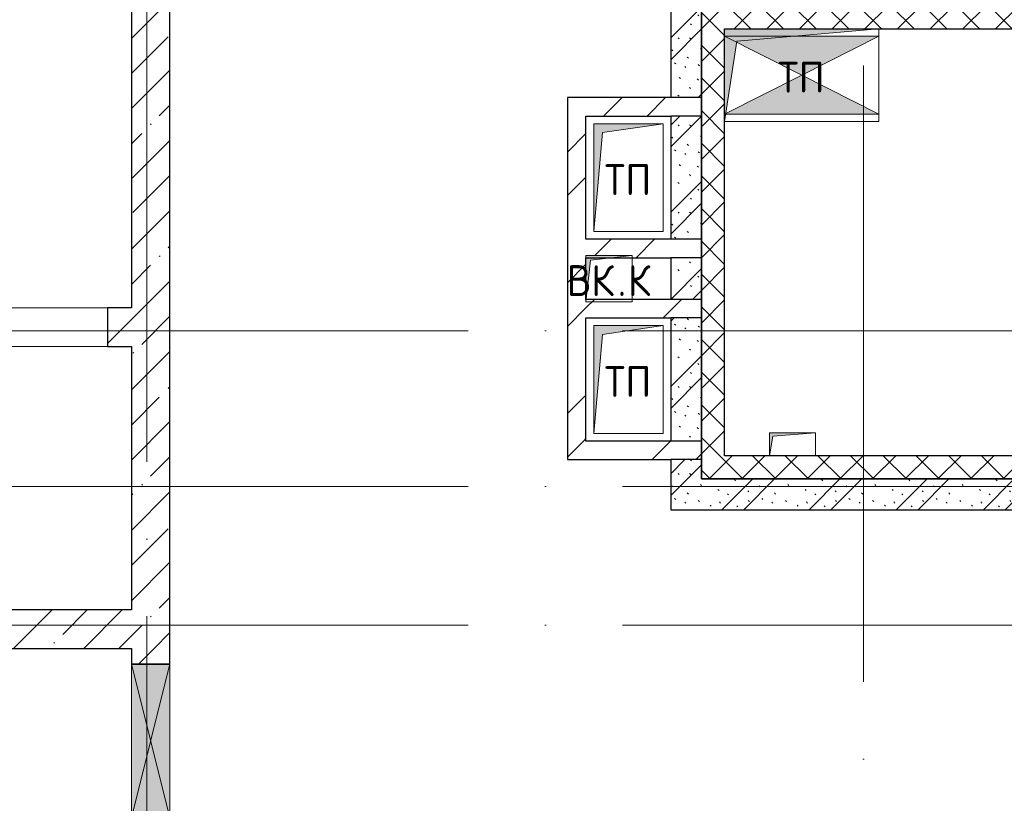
# Model space of a CAD drawing. Header units: millimetres. Extents: x -30540 to 175469, y -11730 to 122288.
# Tile 67 of 119: x 98830 to 105220, y 10195 to 15280. Entities that reach past the tile are written whole.
import ezdxf

# ---------------------------------------------------------------- set-up
doc = ezdxf.new("R2010")
doc.units = ezdxf.units.MM
doc.linetypes.add('ADSK_Линия сетки', pattern=[5000, 4000, -500, 0, -500])
for name, color, linetype, lineweight in [('A-____-NOTE-TEXT', 7, 'Continuous', 18), ('A-DETL-GENF-OTLN', 7, 'Continuous', 18), ('A-DOOR-____-OTLN', 7, 'Continuous', 18), ('A-DOOR-OPNG-OTLN', 7, 'Continuous', 18), ('A-FLOR-____-OTLN', 7, 'Continuous', 18), ('A-GENM-____-OTLN', 7, 'Continuous', 18), ('A-GLAZ-____-MCUT', 7, 'Continuous', 9), ('A-GLAZ-____-OTLN', 7, 'Continuous', 18), ('A-WALL-____-MCUT', 7, 'Continuous', 40), ('A-WALL-____-PATT', 7, 'Continuous', 40), ('I-WALL-____-MCUT', 7, 'Continuous', 40), ('M-EQPM-____-OTLN', 7, 'Continuous', 18), ('S-GRID-____-OTLN', 7, 'Continuous', 9)]:
    doc.layers.add(name, color=color, linetype=linetype, lineweight=lineweight)
doc.styles.add('GOST Common', font='GOST_Common.ttf', dxfattribs={"height": 200})
pattern_1 = [(45, (0, 0), (-228.0985, 228.0985), []), (45, (228.1, 0), (-228.0985, 228.0985), [403.225, -80.645, 6.706, -73.939])]
pattern_2 = [(45, (0, 0), (-424.264, 424.264), []), (45, (0, 282.8), (-424.264, 424.264), [])]
pattern_3 = [(135, (300.56, 377.28), (-565.6854, 6e-14), [10, -790]), (135, (349.8, 474.73), (-565.6854, 6e-14), [10, -790]), (135, (423.93, 473.06), (-565.6854, 6e-14), [10, -790]), (135, (229.92, 447.9), (-565.6854, 6e-14), [10, -790]), (135, (155.08, 447.9), (-565.6854, 6e-14), [10, -790]), (135, (114.9, 369.03), (-565.6854, 6e-14), [10, -790]), (135, (132.43, 285.8), (-565.6854, 6e-14), [10, -790]), (135, (214.66, 322), (-565.6854, 6e-14), [10, -790]), (135, (198.16, 261.88), (-565.6854, 6e-14), [10, -790]), (135, (45.2, 272.9), (-565.6854, 6e-14), [10, -790]), (135, (42.32, 336.16), (-565.6854, 6e-14), [10, -790]), (135, (92.26, 192.24), (-565.6854, 6e-14), [10, -790]), (135, (7.07, 149.2), (-565.6854, 6e-14), [10, -790]), (135, (80.6, 95.1), (-565.6854, 6e-14), [10, -790]), (135, (79.53, 36.94), (-565.6854, 6e-14), [10, -790]), (135, (153.87, 74.56), (-565.6854, 6e-14), [10, -790]), (135, (228.35, 124.8), (-565.6854, 6e-14), [10, -790]), (135, (279.75, 180.4), (-565.6854, 6e-14), [10, -790]), (135, (282.9, 31.63), (-565.6854, 6e-14), [10, -790]), (135, (377.38, 53.45), (-565.6854, 6e-14), [10, -790]), (135, (352.28, 102.7), (-565.6854, 6e-14), [10, -790]), (135, (354.05, 0), (-565.6854, 6e-14), [10, -790]), (135, (553.23, 16.45), (-565.6854, 6e-14), [10, -790]), (135, (542.38, 63.45), (-565.6854, 6e-14), [10, -790]), (135, (536.58, 239.3), (-565.6854, 6e-14), [10, -790]), (135, (475.85, 203.9), (-565.6854, 6e-14), [10, -790]), (135, (475.85, 316.54), (-565.6854, 6e-14), [10, -790]), (135, (520.8, 408.7), (-565.6854, 6e-14), [10, -790]), (135, (551.1, 470.8), (-565.6854, 6e-14), [10, -790]), (135, (235.25, 537.93), (-565.6854, 6e-14), [10, -790]), (135, (407.25, 547.65), (-565.6854, 6e-14), [10, -790]), (135, (94.5, 558.6), (-565.6854, 6e-14), [10, -790]), (135, (46.4, 532.3), (-565.6854, 6e-14), [10, -790]), (135, (85.56, 465.04), (-565.6854, 6e-14), [10, -790]), (135, (355.53, 181.14), (-565.6854, 6e-14), [10, -790]), (135, (362.23, 243.6), (-565.6854, 6e-14), [10, -790]), (135, (413.45, 344.1), (-565.6854, 6e-14), [10, -790]), (135, (286.3, 273.25), (-565.6854, 6e-14), [10, -790]), (135, (423.02, 263.72), (-565.6854, 6e-14), [10, -790]), (135, (162.94, 190.2), (-565.6854, 6e-14), [10, -790]), (135, (470.25, 120.93), (-565.6854, 6e-14), [10, -790]), (135, (484.48, 9.78), (-565.6854, 6e-14), [10, -790]), (45, (0, 212.13), (-565.6854, 0), []), (45, (212.13, 0), (-565.6854, 0), []), (45, (353.55, 0), (-565.6854, 0), []), (45, (0, 353.55), (-565.6854, 0), [])]
pattern_4 = [(45, (0, 0), (-106.06602, 106.06602), []), (135, (0, 0), (-106.06602, -106.06602), [])]

# ---------------------------------------------------------------- blocks, each defined once
blk = doc.blocks.new('КР-Проем - Настраиваемый-3280560-01 ЭО')
at = {"layer": 'A-DOOR-OPNG-OTLN', "color": 254, "lineweight": 13, "true_color": 0xcccccc}
for p, q in [((-700, 125), (700, 125)), ((-700, -125), (700, -125))]:
    blk.add_line(p, q, dxfattribs=at)
blk = doc.blocks.new('КР-Проем - Настраиваемый-3403809-01 ЭО')
at = {"layer": 'A-DOOR-OPNG-OTLN', "color": 254, "lineweight": 13, "true_color": 0xcccccc}
for p, q in [((-525, 125), (-475, 125)), ((-475, 125), (525, 125)), ((-525, -125), (-475, -125)), ((-475, -125), (525, -125))]:
    blk.add_line(p, q, dxfattribs=at)
blk = doc.blocks.new('АР_Отверстие прямоугольное - ОВВ-3132416-01 ЭО')
at = {"layer": 'A-GLAZ-____-OTLN', "lineweight": 13, "true_color": 0xf9f9f9}
blk.add_hatch(color=7, dxfattribs=at).paths.add_polyline_path([(625, -125), (625, 125), (-375, 125), (-375, -125)])
at = {"layer": 'A-GLAZ-____-MCUT', "color": 254, "lineweight": 15, "true_color": 0xcccccc}
for p, q in [((-375, 125), (-375, -125)), ((625, 125), (625, -125))]:
    blk.add_line(p, q, dxfattribs=at)
at = {"layer": 'A-GLAZ-____-OTLN', "color": 254, "lineweight": 5, "true_color": 0xcccccc}
for p, q in [((625, 125), (-375, -125)), ((-375, 125), (625, -125))]:
    blk.add_line(p, q, dxfattribs=at)
at = {"layer": 'A-GLAZ-____-OTLN', "color": 254, "lineweight": 13, "true_color": 0xcccccc}
for p, q in [((625, 125), (-375, 125)), ((-375, 125), (-375, -125)), ((625, -125), (625, 125)), ((-375, -125), (625, -125))]:
    blk.add_line(p, q, dxfattribs=at)
blk = doc.blocks.new('АР_Канал вертикальный прямоугольный - ВК_К-6061323-01 ЭО')
at = {"layer": 'M-EQPM-____-OTLN', "lineweight": 13, "true_color": 0xe2e2e2}
blk.add_hatch(color=254, dxfattribs=at).paths.add_polyline_path([(-150, -150), (-120, 120), (150, 150), (-150, 150)])
at = {"layer": 'M-EQPM-____-OTLN', "color": 253, "lineweight": 13, "true_color": 0xaaaaaa}
for p, q in [((150, 150), (-150, 150)), ((-150, 150), (-150, -150)), ((150, 150), (-150, 150)), ((-150, 150), (-150, -150)), ((-150, -150), (-150, 150)), ((-150, 150), (150, 150)), ((-120, 120), (150, 150)), ((-120, 120), (150, 150)), ((150, -150), (150, 150)), ((150, 150), (150, -150)), ((-150, -150), (-120, 120)), ((-150, -150), (-120, 120)), ((-150, -150), (150, -150)), ((150, -150), (-150, -150))]:
    blk.add_line(p, q, dxfattribs=at)
blk = doc.blocks.new('АР_Канал вертикальный прямоугольный - ТП-4229427-01 ЭО')
at = {"layer": 'M-EQPM-____-OTLN', "lineweight": 13, "true_color": 0xe2e2e2}
blk.add_hatch(color=254, dxfattribs=at).paths.add_polyline_path([(-500, -300), (-420, 220), (500, 300), (-500, 300), (-500, -116.2)])
at = {"layer": 'M-EQPM-____-OTLN', "color": 253, "lineweight": 13, "true_color": 0xaaaaaa}
for p, q in [((500, 300), (-500, 300)), ((-500, 300), (-500, -300)), ((500, 300), (-500, 300)), ((-500, 300), (-500, -300)), ((-500, -300), (-500, 300)), ((-500, 300), (500, 300)), ((-420, 220), (500, 300)), ((-420, 220), (500, 300)), ((500, -300), (500, 300)), ((500, 300), (500, -300)), ((-500, -300), (-420, 220)), ((-500, -300), (-420, 220)), ((-500, -300), (500, -300)), ((500, -300), (-500, -300))]:
    blk.add_line(p, q, dxfattribs=at)
blk = doc.blocks.new('АР_Канал вертикальный прямоугольный - ТП-4214133-01 ЭО')
at = {"layer": 'M-EQPM-____-OTLN', "lineweight": 13, "true_color": 0xe2e2e2}
blk.add_hatch(color=254, dxfattribs=at).paths.add_polyline_path([(-150, -75), (-127.5, 52.5), (150, 75), (-150, 75)])
at = {"layer": 'M-EQPM-____-OTLN', "color": 253, "lineweight": 13, "true_color": 0xaaaaaa}
for p, q in [((150, 75), (-150, 75)), ((-150, 75), (-150, -75)), ((150, 75), (-150, 75)), ((-150, 75), (-150, -75)), ((-150, -75), (-150, 75)), ((-150, 75), (150, 75)), ((-127.5, 52.5), (150, 75)), ((-127.5, 52.5), (150, 75)), ((150, -75), (150, 75)), ((150, 75), (150, -75)), ((-150, -75), (-127.5, 52.5)), ((-150, -75), (-127.5, 52.5)), ((-150, -75), (150, -75)), ((150, -75), (-150, -75))]:
    blk.add_line(p, q, dxfattribs=at)
blk = doc.blocks.new('АР_Канал вертикальный прямоугольный - ТП-5725142-01 ЭО')
at = {"layer": 'M-EQPM-____-OTLN', "lineweight": 13, "true_color": 0xe2e2e2}
blk.add_hatch(color=254, dxfattribs=at).paths.add_polyline_path([(-225, -350), (-167.5, 292.5), (225, 350), (-225, 350), (-225, 83.6)])
at = {"layer": 'M-EQPM-____-OTLN', "color": 253, "lineweight": 13, "true_color": 0xaaaaaa}
for p, q in [((225, 350), (-225, 350)), ((-225, 350), (-225, -350)), ((225, 350), (-225, 350)), ((-225, 350), (-225, -350)), ((-225, -350), (-225, 350)), ((-225, 350), (225, 350)), ((-167.5, 292.5), (225, 350)), ((-167.5, 292.5), (225, 350)), ((225, -350), (225, 350)), ((225, 350), (225, -350)), ((-225, -350), (-167.5, 292.5)), ((-225, -350), (-167.5, 292.5)), ((-225, -350), (225, -350)), ((225, -350), (-225, -350))]:
    blk.add_line(p, q, dxfattribs=at)
blk = doc.blocks.new('Наметкина 10_РД_АР_К4_отсоединено_rvt-1-01 ЭО')
at = {"layer": 'A-WALL-____-PATT', "lineweight": 5, "true_color": 0xcccccc}
h = blk.add_hatch(dxfattribs=at)
h.set_pattern_fill('FP_88', color=254, style=0, pattern_type=2)
h.set_pattern_definition(pattern_1)
h.paths.add_polyline_path([(99555.3, 11200), (99805.3, 11200), (99805.3, 22250), (99555.3, 22250), (99555.3, 11450)])
h = blk.add_hatch(dxfattribs=at)
h.set_pattern_fill('FP_105', color=254, style=0, pattern_type=2)
h.set_pattern_definition(pattern_3)
h.paths.add_polyline_path([(103255.3, 12100), (103255.3, 12425), (103055.3, 12425), (103055.3, 12100)])
h.paths.add_polyline_path([(103255.3, 12545), (103255.3, 13345), (103055.3, 13345), (103055.3, 12545)])
h.paths.add_polyline_path([(103055.3, 13465), (103255.3, 13465), (103255.3, 13735), (103055.3, 13735)])
h.paths.add_polyline_path([(103255.3, 13855), (103255.3, 14655), (103055.3, 14655), (103055.3, 13855)])
h.paths.add_polyline_path([(103055.3, 14775), (103255.3, 14775), (103255.3, 15370), (103055.3, 15370)])
h = blk.add_hatch(dxfattribs=at)
h.set_pattern_fill('FP_107', color=254, style=0, pattern_type=2)
h.set_pattern_definition(pattern_4)
h.paths.add_polyline_path([(103255.3, 12300), (103405.3, 12300), (103405.3, 15370), (103255.3, 15370), (103255.3, 12893)])
h = blk.add_hatch(dxfattribs=at)
h.set_pattern_fill('FP_107', color=254, style=0, pattern_type=2)
h.set_pattern_definition(pattern_4)
h.paths.add_polyline_path([(107805.3, 15220), (107805.3, 15370), (103405.3, 15370), (103405.3, 15220), (106183.3, 15220)])
h = blk.add_hatch(dxfattribs=at)
h.set_pattern_fill('FP_104', color=254, style=0, pattern_type=2)
h.set_pattern_definition(pattern_2)
h.paths.add_polyline_path([(103255.3, 14655), (103255.3, 14775), (102385.3, 14775), (102385.3, 14655), (103123.8, 14655)])
h = blk.add_hatch(dxfattribs=at)
h.set_pattern_fill('FP_104', color=254, style=0, pattern_type=2)
h.set_pattern_definition(pattern_2)
h.paths.add_polyline_path([(102385.3, 12545), (102505.3, 12545), (102505.3, 14655), (102385.3, 14655), (102385.3, 12893)])
h = blk.add_hatch(dxfattribs=at)
h.set_pattern_fill('FP_104', color=254, style=0, pattern_type=2)
h.set_pattern_definition(pattern_2)
h.paths.add_polyline_path([(103255.3, 13735), (103255.3, 13855), (102505.3, 13855), (102505.3, 13750), (102805.3, 13750), (102670.3, 13735), (103055.3, 13735)])
h = blk.add_hatch(dxfattribs=at)
h.set_pattern_fill('FP_104', color=254, style=0, pattern_type=2)
h.set_pattern_definition(pattern_2)
h.paths.add_polyline_path([(102505.3, 13345), (103255.3, 13345), (103255.3, 13465), (102506.9, 13464.7), (102505.3, 13450)])
h = blk.add_hatch(dxfattribs=at)
h.set_pattern_fill('FP_88', color=254, style=0, pattern_type=2)
h.set_pattern_definition(pattern_1)
h.paths.add_polyline_path([(99555.3, 13160), (99555.3, 13410), (99400.3, 13410), (99400.3, 13160)])
h.paths.add_polyline_path([(96755.3, 13160), (97752.8, 13160), (97752.8, 13410), (96505.3, 13410), (96505.3, 13160)])
h.paths.add_polyline_path([(97847.8, 13160), (98000.3, 13160), (98000.3, 13410), (97847.8, 13410)])
h = blk.add_hatch(dxfattribs=at)
h.set_pattern_fill('FP_104', color=254, style=0, pattern_type=2)
h.set_pattern_definition(pattern_2)
h.paths.add_polyline_path([(103055.3, 12425), (103255.3, 12425), (103255.3, 12545), (102385.3, 12545), (102385.3, 12425)])
h = blk.add_hatch(dxfattribs=at)
h.set_pattern_fill('FP_107', color=254, style=0, pattern_type=2)
h.set_pattern_definition(pattern_4)
h.paths.add_polyline_path([(103717.8, 12300), (105605.3, 12300), (105605.3, 12450), (103405.3, 12450), (103405.3, 12300), (103695.3, 12300)])
h = blk.add_hatch(dxfattribs=at)
h.set_pattern_fill('FP_105', color=254, style=0, pattern_type=2)
h.set_pattern_definition(pattern_3)
h.paths.add_polyline_path([(105605.3, 12100), (105605.3, 12300), (103255.3, 12300), (103255.3, 12100)])
h = blk.add_hatch(dxfattribs=at)
h.set_pattern_fill('FP_88', color=254, style=0, pattern_type=2)
h.set_pattern_definition(pattern_1)
h.paths.add_polyline_path([(99555.3, 11200), (99555.3, 11450), (96755.3, 11450), (96755.3, 11200), (98024.5, 11200)])
h = blk.add_hatch(dxfattribs=at)
h.set_pattern_fill('FP_88', color=254, style=0, pattern_type=2)
h.set_pattern_definition(pattern_1)
h.paths.add_polyline_path([(99805.3, 10045), (99805.3, 10050), (99555.3, 10050), (99555.3, 10045)])
h.paths.add_polyline_path([(99805.3, 11100), (99805.3, 11200), (99555.3, 11200), (99555.3, 11100)])
at = {"layer": 'A-FLOR-____-OTLN', "color": 254, "lineweight": 13, "true_color": 0xcccccc}
for p, q in [((98000.3, 13410), (99400.3, 13410)), ((99555.3, 10100), (99555.3, 11100)), ((99805.3, 11095), (99555.3, 11095)), ((99555.3, 11095), (99555.3, 10100)), ((99805.3, 11100), (99805.3, 11095))]:
    blk.add_line(p, q, dxfattribs=at)
at = {"layer": 'A-WALL-____-MCUT', "color": 254, "lineweight": 30, "true_color": 0xcccccc}
for p, q in [((99555.3, 22250), (99555.3, 13410)), ((99805.3, 11200), (99805.3, 15340)), ((103255.3, 15370), (103255.3, 12300)), ((103405.3, 15220), (107805.3, 15220)), ((103405.3, 12450), (103405.3, 15220)), ((103255.3, 14775), (103055.3, 14775)), ((103255.3, 14655), (103055.3, 14655)), ((103255.3, 13855), (103055.3, 13855)), ((103255.3, 13735), (103055.3, 13735)), ((103255.3, 13465), (103055.3, 13465)), ((99555.3, 13410), (99400.3, 13410)), ((99400.3, 13410), (99400.3, 13160)), ((103255.3, 13345), (103055.3, 13345)), ((99400.3, 13160), (99555.3, 13160)), ((99555.3, 13160), (99555.3, 11450)), ((103255.3, 12545), (103055.3, 12545)), ((103255.3, 12425), (103055.3, 12425)), ((105455.3, 12450), (103405.3, 12450)), ((103255.3, 12300), (103405.3, 12300)), ((103405.3, 12300), (105605.3, 12300)), ((99555.3, 11450), (96755.3, 11450)), ((96755.3, 11200), (99555.3, 11200)), ((99555.3, 11200), (99555.3, 11100)), ((99805.3, 11100), (99805.3, 11200)), ((99555.3, 11100), (99805.3, 11100))]:
    blk.add_line(p, q, dxfattribs=at)
at = {"layer": 'I-WALL-____-MCUT', "color": 254, "lineweight": 30, "true_color": 0xcccccc}
for p, q in [((103055.3, 15370), (103055.3, 14775)), ((103255.3, 14775), (103255.3, 15370)), ((103055.3, 14775), (102385.3, 14775)), ((102385.3, 14775), (102385.3, 14655)), ((103255.3, 14655), (103255.3, 14775)), ((102385.3, 14655), (102385.3, 12545)), ((102505.3, 14655), (103055.3, 14655)), ((102505.3, 13855), (102505.3, 14655)), ((103055.3, 14655), (103055.3, 13855)), ((103255.3, 13855), (103255.3, 14655)), ((103055.3, 13855), (102505.3, 13855)), ((103255.3, 13735), (103255.3, 13855)), ((102505.3, 13735), (103055.3, 13735)), ((102505.3, 13465), (102505.3, 13735)), ((103055.3, 13735), (103055.3, 13465)), ((103255.3, 13465), (103255.3, 13735)), ((103055.3, 13465), (102505.3, 13465)), ((103255.3, 13345), (103255.3, 13465)), ((102505.3, 13345), (103055.3, 13345)), ((102505.3, 12545), (102505.3, 13345)), ((103055.3, 13345), (103055.3, 12545)), ((103255.3, 12545), (103255.3, 13345)), ((102385.3, 12545), (102385.3, 12425)), ((103055.3, 12545), (102505.3, 12545)), ((103255.3, 12425), (103255.3, 12545)), ((102385.3, 12425), (103055.3, 12425)), ((103055.3, 12425), (103055.3, 12100)), ((103255.3, 12300), (103255.3, 12425)), ((105605.3, 12300), (103255.3, 12300)), ((103055.3, 12100), (103255.3, 12100)), ((103255.3, 12100), (105605.3, 12100))]:
    blk.add_line(p, q, dxfattribs=at)
at = {"layer": 'A-DOOR-____-OTLN', "color": 254, "lineweight": 13, "true_color": 0xcccccc}
blk.add_blockref('КР-Проем - Настраиваемый-3280560-01 ЭО', (98700.3, 13285), dxfattribs=at)
at = {"layer": 'A-DOOR-____-OTLN', "color": 254, "lineweight": 13, "true_color": 0xcccccc, "rotation": 89.9999999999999}
blk.add_blockref('КР-Проем - Настраиваемый-3403809-01 ЭО', (99680.3, 10575), dxfattribs=at)
at = {"layer": 'A-GLAZ-____-OTLN', "color": 254, "lineweight": 13, "true_color": 0xcccccc, "rotation": 269.9999999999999}
blk.add_blockref('АР_Отверстие прямоугольное - ОВВ-3132416-01 ЭО', (99680.3, 10725), dxfattribs=at)
at = {"layer": 'M-EQPM-____-OTLN', "color": 253, "lineweight": 5, "true_color": 0xaaaaaa}
for name, p in [('АР_Канал вертикальный прямоугольный - ТП-4229427-01 ЭО', (103905.3, 14920)), ('АР_Канал вертикальный прямоугольный - ТП-5725142-01 ЭО', (102780.3, 14255)), ('АР_Канал вертикальный прямоугольный - ВК_К-6061323-01 ЭО', (102655.3, 13600)), ('АР_Канал вертикальный прямоугольный - ТП-5725142-01 ЭО', (102780.3, 12945)), ('АР_Канал вертикальный прямоугольный - ТП-4214133-01 ЭО', (103845.3, 12525))]:
    blk.add_blockref(name, p, dxfattribs=at)
at = {"layer": 'A-____-NOTE-TEXT', "color": 253, "lineweight": 5, "true_color": 0xaaaaaa, "char_height": 200, "attachment_point": 1, "style": 'GOST Common'}
for s, insert, width in [('ТП', (103750.1, 15007.2), 384.81), ('ТП', (102625.1, 14342.2), 384.81), ('ВК', (102380.1, 13687.2), 400.844), ('\\fGOST Common|b0|i0|c204|p34|;К', (102777, 13687.2), 192.405), ('\\fGOST Common|b0|i0|c204|p34|;.', (102710.8, 13687.2), 80.169), ('ТП', (102625.1, 13032.2), 384.81)]:
    blk.add_mtext(s, dxfattribs=dict(at, insert=insert, width=width))
blk = doc.blocks.new('Отверстие xyz_jpg rvt20 - null-3155869-01 ЭО')
at = {"layer": 'A-DETL-GENF-OTLN', "true_color": 0xe2e2e2}
blk.add_hatch(color=254, dxfattribs=at).paths.add_polyline_path([(0, -395), (-254.1, 105), (-254.1, -423.3), (-220, -815), (-213.4, -815)])
at = {"layer": 'A-GENM-____-OTLN', "true_color": 0xe2e2e2}
blk.add_hatch(color=254, dxfattribs=at).paths.add_polyline_path([(254.1, 105), (0, -395), (250.2, -887.3), (254.1, -887.9), (254.1, -156.7)])
at = {"layer": 'A-DETL-GENF-OTLN', "color": 253, "true_color": 0xaaaaaa}
for p, q in [((0, -395), (-254.1, 105)), ((-254.1, 105), (-254.1, -895)), ((254.1, 105), (-254.1, 105)), ((-254.1, 105), (-254.1, -895)), ((254.1, 105), (0, -395)), ((254.1, -895), (254.1, 105)), ((254.1, -895), (254.1, 105)), ((-254.1, -895), (0, -395)), ((0, -395), (254.1, -895))]:
    blk.add_line(p, q, dxfattribs=at)
at = {"layer": 'A-GENM-____-OTLN', "color": 253, "true_color": 0xaaaaaa}
for p, q in [((254.1, 105), (-254.1, 105)), ((-254.1, 105), (-254.1, -895)), ((254.1, -895), (254.1, 105))]:
    blk.add_line(p, q, dxfattribs=at)

msp = doc.modelspace()

# ---------------------------------------------------------------- linework, layer by layer
at = {"layer": 'S-GRID-____-OTLN', "color": 253, "linetype": 'ADSK_Линия сетки', "true_color": 0xaaaaaa}
for p, q in [((104305.3, -9017.8), (104305.3, 57662.6)), ((99655.3, -7590.4), (99655.3, 56550)), ((111741.6, 13260), (81129.2, 13260)), ((111741.6, 12250), (81129.2, 12250)), ((111741.6, 11350), (78589.2, 11350))]:
    msp.add_line(p, q, dxfattribs=at)

# ---------------------------------------------------------------- block references
at = {"lineweight": 5}
msp.add_blockref('Наметкина 10_РД_АР_К4_отсоединено_rvt-1-01 ЭО', (0, 0), dxfattribs=at)
at = {"layer": 'A-GENM-____-OTLN', "color": 253, "true_color": 0xaaaaaa, "rotation": 269.9999999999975}
msp.add_blockref('Отверстие xyz_jpg rvt20 - null-3155869-01 ЭО', (104300.3, 14920), dxfattribs=at)

doc.saveas('drawing.dxf')
